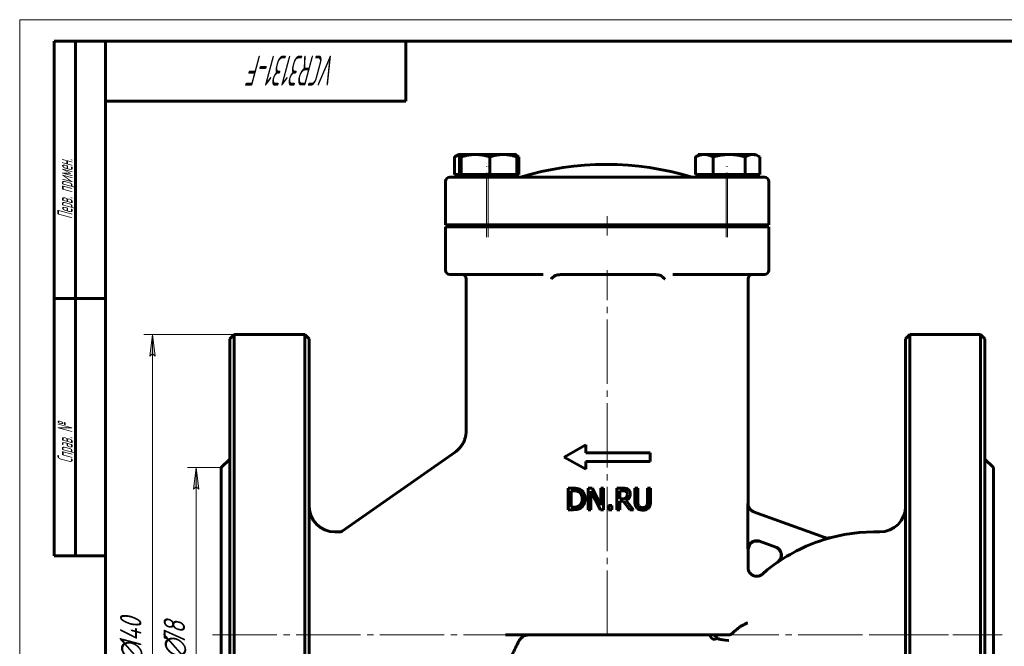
# Model space of a CAD drawing. Header units: millimetres. Extents: x 0 to 420, y 0 to 297.
# Tile 2 of 3: x 0 to 229, y 151 to 297. Entities that reach past the tile are written whole.
import ezdxf

# ---------------------------------------------------------------- set-up
doc = ezdxf.new("R2010")
doc.units = ezdxf.units.MM
for name, pattern in [('K5LT_AXLED', [19.5, 15, -1.5, 1.5, -1.5]), ('K5LT_BASIC', [0]), ('K5LT_THIN', [0])]:
    doc.linetypes.add(name, pattern=pattern)
doc.layers.add('Системный слой', color=7, linetype='Continuous')
doc.layers.add('Системный слой (1)', color=251, linetype='Continuous', true_color=0x6c6c6c)
doc.styles.add('KDIMTEXTSTYLE', font='GOST_AU.SHX', dxfattribs={"width": 0.96, "oblique": 15, "height": 5})
doc.styles.add('KTEXTSTYLE', font='GOST_AU.SHX', dxfattribs={"width": 0.56, "height": 5})
doc.dimstyles.new('KDIMSTYLE (1.00)', dxfattribs={"dimtxt": 5, "dimasz": 1, "dimexe": 2, "dimexo": 0, "dimgap": 1, "dimtad": 1, "dimtxsty": 'KDIMTEXTSTYLE', "dimsah": 1, "dimcen": 0, "dimdle": 1, "dimadec": 0, "dimazin": 0, "dimtfac": 0.667, "dimtmove": 0, "dimatfit": 3, "dimfxl": 1, "dimtvp": 1, "dimtolj": 1, "dimtzin": 0, "dimarcsym": 0})

# ---------------------------------------------------------------- blocks, each defined once
blk = doc.blocks.new('U17')
at = {"layer": 'Системный слой (1)', "color": 143, "linetype": 'K5LT_BASIC', "lineweight": 60, "true_color": 0x33acca}
for p, q in [((224.96, 222.58), (224.96, 153.58)), ((224.96, 153.58), (224.96, 84.58))]:
    blk.add_line(p, q, dxfattribs=at)
blk = doc.blocks.new('U18')
at = {"layer": 'Системный слой (1)', "color": 143, "linetype": 'K5LT_BASIC', "lineweight": 60, "true_color": 0x33acca}
for p, q in [((46.96, 153.58), (46.96, 192.58)), ((46.96, 114.58), (46.96, 153.58))]:
    blk.add_line(p, q, dxfattribs=at)
blk = doc.blocks.new('U19')
at = {"layer": 'Системный слой (1)', "color": 143, "linetype": 'K5LT_BASIC', "lineweight": 60, "true_color": 0x33acca}
for p, q in [((170.17, 174.72), (169.77, 173.53)), ((171.2, 175.44), (170.17, 174.72)), ((172.46, 175.4), (171.2, 175.44))]:
    blk.add_line(p, q, dxfattribs=at)
blk = doc.blocks.new('U21')
at = {"layer": 'Системный слой (1)', "color": 143, "linetype": 'K5LT_BASIC', "lineweight": 60, "true_color": 0x33acca}
for p, q in [((192.23, 176.99), (188.81, 176.22)), ((195.64, 177.43), (192.23, 176.99)), ((198.99, 177.58), (195.64, 177.43)), ((176.64, 170.53), (175.42, 169.65)), ((174.24, 168.71), (173.09, 167.74)), ((175.42, 169.65), (174.24, 168.71))]:
    blk.add_line(p, q, dxfattribs=at)
blk = doc.blocks.new('U22')
at = {"layer": 'Системный слой (1)', "color": 143, "linetype": 'K5LT_BASIC', "lineweight": 60, "true_color": 0x33acca}
for p, q in [((206.46, 153.58), (206.46, 222.58)), ((206.46, 84.58), (206.46, 153.58))]:
    blk.add_line(p, q, dxfattribs=at)
blk = doc.blocks.new('U24')
at = {"layer": 'Системный слой (1)', "color": 143, "linetype": 'K5LT_BASIC', "lineweight": 60, "true_color": 0x33acca}
for p, q in [((48.96, 222.58), (48.96, 153.58)), ((48.96, 153.58), (48.96, 84.58))]:
    blk.add_line(p, q, dxfattribs=at)
blk = doc.blocks.new('U25')
at = {"layer": 'Системный слой (1)', "color": 143, "linetype": 'K5LT_BASIC', "lineweight": 60, "true_color": 0x33acca}
for p, q in [((161.52, 153.58), (161.96, 153.47)), ((161.96, 153.47), (162.32, 153.18)), ((162.32, 153.18), (162.5, 152.77))]:
    blk.add_line(p, q, dxfattribs=at)
blk = doc.blocks.new('U26')
at = {"layer": 'Системный слой (1)', "color": 143, "linetype": 'K5LT_BASIC', "lineweight": 60, "true_color": 0x33acca}
for p, q in [((169.77, 184.17), (169.77, 236.58)), ((169.77, 169.23), (169.77, 173.53))]:
    blk.add_line(p, q, dxfattribs=at)
blk = doc.blocks.new('U27')
at = {"layer": 'Системный слой (1)', "color": 143, "linetype": 'K5LT_BASIC', "lineweight": 60, "true_color": 0x33acca}
for q in [(164.31, 153.58), (165.35, 153.58)]:
    blk.add_line((164.31, 153.58), q, dxfattribs=at)
blk = doc.blocks.new('U28')
at = {"layer": 'Системный слой (1)', "color": 143, "linetype": 'K5LT_BASIC', "lineweight": 60, "true_color": 0x33acca}
for p, q in [((226.96, 153.58), (226.96, 192.58)), ((226.96, 114.58), (226.96, 153.58))]:
    blk.add_line(p, q, dxfattribs=at)
blk = doc.blocks.new('U29')
at = {"layer": 'Системный слой (1)', "color": 143, "linetype": 'K5LT_BASIC', "lineweight": 60, "true_color": 0x33acca}
for p, q in [((67.46, 153.58), (67.46, 222.58)), ((67.46, 84.58), (67.46, 153.58))]:
    blk.add_line(p, q, dxfattribs=at)
blk = doc.blocks.new('U30')
at = {"layer": 'Системный слой (1)', "color": 143, "linetype": 'K5LT_BASIC', "lineweight": 60, "true_color": 0x33acca}
for p, q in [((101.77, 265.21), (101.32, 265)), ((102.19, 265.37), (101.77, 265.21)), ((102.6, 265.49), (102.19, 265.37))]:
    blk.add_line(p, q, dxfattribs=at)
blk = doc.blocks.new('U31')
at = {"layer": 'Системный слой (1)', "color": 143, "linetype": 'K5LT_BASIC', "lineweight": 60, "true_color": 0x33acca}
for p, q in [((115.9, 265.23), (115.8, 265.28)), ((116, 265.18), (115.9, 265.23)), ((116.11, 265.12), (116, 265.18)), ((116.17, 265.08), (116.11, 265.12)), ((116.24, 265.04), (116.17, 265.08)), ((116.31, 265), (116.24, 265.04))]:
    blk.add_line(p, q, dxfattribs=at)
blk = doc.blocks.new('U32')
at = {"layer": 'Системный слой (1)', "color": 143, "linetype": 'K5LT_BASIC', "lineweight": 60, "true_color": 0x33acca}
for p, q in [((171.28, 265.53), (170.8, 265.58)), ((171.77, 265.38), (171.28, 265.53)), ((172.29, 265.12), (171.77, 265.38)), ((172.36, 265.08), (172.29, 265.12)), ((172.43, 265.04), (172.36, 265.08)), ((172.5, 265), (172.43, 265.04))]:
    blk.add_line(p, q, dxfattribs=at)
blk = doc.blocks.new('U33')
at = {"layer": 'Системный слой (1)', "color": 143, "linetype": 'K5LT_BASIC', "lineweight": 60, "true_color": 0x33acca}
for p, q in [((102.54, 265.3), (102.47, 265)), ((102.6, 265.49), (102.54, 265.3)), ((102.66, 265.57), (102.6, 265.49)), ((102.67, 265.58), (102.66, 265.57)), ((102.66, 265.57), (102.66, 265.57)), ((102.68, 265.58), (102.67, 265.58))]:
    blk.add_line(p, q, dxfattribs=at)
blk = doc.blocks.new('U34')
at = {"layer": 'Системный слой (1)', "color": 143, "linetype": 'K5LT_BASIC', "lineweight": 60, "true_color": 0x33acca}
for p, q in [((158.2, 265.56), (158.16, 265.58)), ((158.23, 265.51), (158.2, 265.56)), ((158.26, 265.44), (158.23, 265.51))]:
    blk.add_line(p, q, dxfattribs=at)
blk = doc.blocks.new('U35')
at = {"layer": 'Системный слой (1)', "color": 143, "linetype": 'K5LT_BASIC', "lineweight": 60, "true_color": 0x33acca}
for p, q in [((158.07, 265.44), (158.03, 265.3)), ((158.11, 265.53), (158.07, 265.44)), ((158.15, 265.57), (158.11, 265.53)), ((158.16, 265.58), (158.15, 265.57)), ((158.15, 265.57), (158.15, 265.57)), ((158.16, 265.58), (158.16, 265.58))]:
    blk.add_line(p, q, dxfattribs=at)
blk = doc.blocks.new('D5')
at = {"layer": 'Системный слой (1)'}
for points in [[(31.61, 218.58), (30.96, 223.58), (30.3, 218.58), (30.96, 219.08)], [(30.96, 83.58), (31.61, 88.58), (30.96, 88.08), (30.3, 88.58)]]:
    blk.add_hatch(color=7, dxfattribs=at).paths.add_polyline_path(points)
at = {"layer": 'Системный слой (1)', "color": 7, "linetype": 'K5LT_THIN', "lineweight": 18, "true_color": 0xffffff}
for p, q in [((58.21, 223.58), (28.96, 223.58)), ((30.3, 218.58), (30.96, 223.58)), ((30.96, 223.58), (31.61, 218.58)), ((30.96, 219.08), (30.3, 218.58)), ((31.61, 218.58), (30.96, 219.08)), ((30.96, 83.58), (30.3, 88.58)), ((30.3, 88.58), (30.96, 88.08)), ((30.96, 88.08), (31.61, 88.58)), ((31.61, 88.58), (30.96, 83.58)), ((58.21, 83.58), (28.96, 83.58))]:
    blk.add_line(p, q, dxfattribs=at)
blk.add_wipeout([(29.96, 146.85), (22.57, 146.85), (22.57, 159.77), (29.96, 159.77)]).dxf.layer = 'Системный слой (1)'
blk.add_line((30.96, 83.58), (30.96, 223.58), dxfattribs=at)
at = {"layer": 'Системный слой (1)', "color": 7, "char_height": 5, "attachment_point": 1, "rotation": 90, "style": 'KTEXTSTYLE'}
for s, insert in [('\\H5.0;\\W1.000;\\Q15;\\Q15;\\W0.960;140', (23.37, 150.15)), ('\\H5.0;\\W1.000;\\Q15;\\Q15;\\W0.960;∅', (23.37, 146.85))]:
    blk.add_mtext(s, dxfattribs=dict(at, insert=insert))
blk = doc.blocks.new('KDIMARROW_01')
at = {"layer": 'Системный слой'}
blk.add_hatch(color=0, dxfattribs=at).paths.add_polyline_path([(-5, -0.66), (0, 0), (-5, 0.66), (-4.5, 0)])
at = {"layer": 'Системный слой', "color": 0, "linetype": 'K5LT_THIN', "lineweight": 18}
for p, q in [((-4.5, 0), (-5, 0.66)), ((-5, 0.66), (0, 0)), ((0, 0), (-5, -0.66)), ((-5, -0.66), (-4.5, 0))]:
    blk.add_line(p, q, dxfattribs=at)
at = {"layer": 'Системный слой (1)', "color": 0, "linetype": 'K5LT_THIN', "lineweight": 18}
blk.add_line((321.52, 153.58), (320.52, 153.58), dxfattribs=at)
blk = doc.blocks.new('D6')
at = {"layer": 'Системный слой (1)'}
for points in [[(41.79, 187.58), (41.14, 192.58), (40.48, 187.58), (41.14, 188.08)], [(41.14, 114.58), (41.79, 119.58), (41.14, 119.08), (40.48, 119.58)]]:
    blk.add_hatch(color=7, dxfattribs=at).paths.add_polyline_path(points)
at = {"layer": 'Системный слой (1)', "color": 7, "linetype": 'K5LT_THIN', "lineweight": 18, "true_color": 0xffffff}
for p, q in [((46.96, 192.58), (39.14, 192.58)), ((40.48, 187.58), (41.14, 192.58)), ((41.14, 192.58), (41.79, 187.58)), ((41.14, 188.08), (40.48, 187.58)), ((41.79, 187.58), (41.14, 188.08)), ((41.14, 114.58), (40.48, 119.58)), ((40.48, 119.58), (41.14, 119.08)), ((41.14, 119.08), (41.79, 119.58)), ((41.79, 119.58), (41.14, 114.58)), ((46.96, 114.58), (39.14, 114.58))]:
    blk.add_line(p, q, dxfattribs=at)
blk.add_wipeout([(40.14, 147.84), (32.75, 147.84), (32.75, 158.86), (40.14, 158.86)]).dxf.layer = 'Системный слой (1)'
blk.add_line((41.14, 114.58), (41.14, 192.58), dxfattribs=at)
at = {"layer": 'Системный слой (1)', "color": 7, "char_height": 5, "attachment_point": 1, "rotation": 90, "style": 'KTEXTSTYLE'}
for s, insert in [('\\H5.0;\\W1.000;\\Q15;\\Q15;\\W0.960;78', (33.55, 151.14)), ('\\H5.0;\\W1.000;\\Q15;\\Q15;\\W0.960;∅', (33.55, 147.84))]:
    blk.add_mtext(s, dxfattribs=dict(at, insert=insert))
blk = doc.blocks.new('U36')
at = {"color": 7, "linetype": 'K5LT_THIN', "lineweight": 18, "true_color": 0xffffff}
for p, q in [((0, 0), (0, 297)), ((0, 297), (420, 297))]:
    blk.add_line(p, q, dxfattribs=at)
at = {"color": 143, "linetype": 'K5LT_BASIC', "lineweight": 60, "true_color": 0x33acca}
for p, q in [((8, 172), (8, 292)), ((20, 292), (8, 292)), ((13, 172), (13, 292)), ((20, 5), (20, 292)), ((20, 292), (415, 292)), ((90, 292), (90, 278)), ((90, 278), (20, 278)), ((20, 232), (8, 232)), ((20, 172), (8, 172))]:
    blk.add_line(p, q, dxfattribs=at)
at = {"color": 7, "attachment_point": 1, "style": 'KTEXTSTYLE'}
for s, insert, char_height, rotation in [('\\H5.0;\\W1.000;\\Q15;\\Q15;\\W0.560;\\H7.00;VCR3131-F', (73.87, 281.64), 7, 180), ('\\H5.0;\\W1.000;\\Q15;\\Q15;\\W0.560;\\H3.50;Перв. примен.', (8.82, 250.52), 3.5, 90), ('\\H5.0;\\W1.000;\\Q15;\\Q15;\\W0.560;\\H3.50;Справ. №', (8.82, 193.63), 3.5, 90)]:
    blk.add_mtext(s, dxfattribs=dict(at, insert=insert, char_height=char_height, rotation=rotation))

msp = doc.modelspace()

# ---------------------------------------------------------------- linework, layer by layer
at = {"layer": 'Системный слой (1)', "color": 143, "linetype": 'K5LT_BASIC', "lineweight": 60, "true_color": 0x33acca}
for p, q in [((101.325, 260.876), (101.325, 264.996)), ((102.319, 265.576), (101.531, 265.121)), ((102.319, 265.576), (102.666, 265.576)), ((102.471, 260.876), (102.471, 264.996)), ((102.666, 265.576), (102.653, 265.569)), ((102.666, 265.576), (102.675, 265.576)), ((102.675, 265.576), (106.226, 265.576)), ((102.879, 260.876), (102.879, 264.996)), ((106.226, 265.576), (112.717, 265.576)), ((109.574, 260.876), (109.574, 264.996)), ((112.717, 265.576), (115.666, 265.576)), ((115.666, 265.576), (115.679, 265.569)), ((115.794, 265.302), (116.107, 265.121)), ((115.86, 260.876), (115.86, 264.996)), ((116.313, 260.876), (116.313, 264.996)), ((157.508, 260.876), (157.508, 264.996)), ((158.502, 265.576), (157.714, 265.121)), ((158.155, 265.576), (158.142, 265.569)), ((158.155, 265.576), (158.165, 265.576)), ((158.165, 265.576), (158.502, 265.576)), ((158.502, 265.576), (159.558, 265.576)), ((159.558, 265.576), (165.355, 265.576)), ((161.608, 260.876), (161.608, 264.996)), ((165.355, 265.576), (170.8, 265.576)), ((169.103, 260.876), (169.103, 264.996)), ((170.8, 265.576), (171.502, 265.576)), ((171.502, 265.576), (172.29, 265.121)), ((172.497, 260.876), (172.497, 264.996)), ((100.582, 260.276), (100.24, 260.276)), ((100.24, 260.276), (100.24, 260.276)), ((109.638, 260.276), (100.582, 260.276)), ((102.471, 260.876), (101.325, 260.876)), ((102.319, 260.876), (102.319, 260.276)), ((102.675, 260.876), (102.471, 260.876)), ((102.666, 260.876), (102.666, 260.276)), ((102.879, 260.876), (102.675, 260.876)), ((106.226, 260.876), (102.879, 260.876)), ((109.574, 260.876), (106.226, 260.876)), ((112.717, 260.876), (109.574, 260.876)), ((112.696, 260.276), (109.638, 260.276)), ((120.284, 260.276), (112.696, 260.276)), ((115.86, 260.876), (112.717, 260.876)), ((115.666, 260.876), (115.666, 260.276)), ((116.313, 260.876), (115.86, 260.876)), ((121.066, 260.276), (120.284, 260.276)), ((125.697, 260.276), (121.066, 260.276)), ((148.519, 260.276), (125.697, 260.276)), ((152.773, 260.276), (148.519, 260.276)), ((155.095, 260.276), (152.773, 260.276)), ((155.513, 260.276), (155.095, 260.276)), ((162.236, 260.276), (155.513, 260.276)), ((159.558, 260.876), (157.508, 260.876)), ((158.155, 260.876), (158.155, 260.276)), ((158.502, 260.876), (158.502, 260.276)), ((161.608, 260.876), (159.558, 260.876)), ((165.355, 260.876), (161.608, 260.876)), ((164.637, 260.276), (162.236, 260.276)), ((173.581, 260.276), (164.637, 260.276)), ((169.103, 260.876), (165.355, 260.876)), ((170.8, 260.876), (169.103, 260.876)), ((172.497, 260.876), (170.8, 260.876)), ((171.502, 260.876), (171.502, 260.276)), ((99.24, 249.176), (99.24, 259.276)), ((174.581, 249.176), (174.581, 259.276)), ((99.24, 249.176), (99.582, 249.176)), ((99.24, 249.176), (99.24, 249.176)), ((99.24, 248.676), (99.582, 248.676)), ((99.24, 238.576), (99.24, 248.676)), ((99.24, 248.676), (99.24, 248.676)), ((99.582, 249.176), (109.644, 249.176)), ((109.644, 248.676), (99.582, 248.676)), ((104.819, 249.176), (104.819, 249.043)), ((105.186, 248.676), (104.819, 249.043)), ((105.166, 249.043), (104.819, 249.043)), ((105.166, 249.176), (105.166, 249.043)), ((112.733, 249.043), (105.166, 249.043)), ((105.533, 248.676), (105.166, 249.043)), ((109.644, 249.176), (112.702, 249.176)), ((109.644, 248.676), (112.702, 248.676)), ((112.702, 249.176), (121.133, 249.176)), ((121.133, 248.676), (112.702, 248.676)), ((113.166, 249.043), (112.733, 249.043)), ((112.799, 248.676), (113.166, 249.043)), ((113.166, 249.176), (113.166, 249.043)), ((121.133, 249.176), (121.844, 249.176)), ((121.844, 248.676), (121.133, 248.676)), ((121.844, 249.176), (125.704, 249.176)), ((125.704, 248.676), (121.844, 248.676)), ((125.704, 249.176), (148.526, 249.176)), ((125.704, 248.676), (148.526, 248.676)), ((129.411, 248.676), (129.411, 249.176)), ((144.411, 248.676), (144.411, 249.176)), ((148.526, 249.176), (152.07, 249.176)), ((152.07, 248.676), (148.526, 248.676)), ((152.07, 249.176), (154.392, 249.176)), ((154.392, 248.676), (152.07, 248.676)), ((154.392, 249.176), (154.773, 249.176)), ((154.773, 248.676), (154.392, 248.676)), ((154.773, 249.176), (162.242, 249.176)), ((162.242, 248.676), (154.773, 248.676)), ((160.655, 249.176), (160.655, 249.043)), ((161.002, 249.043), (160.655, 249.043)), ((161.022, 248.676), (160.655, 249.043)), ((161.002, 249.176), (161.002, 249.043)), ((161.369, 248.676), (161.002, 249.043)), ((163.193, 249.043), (161.002, 249.043)), ((162.242, 249.176), (164.643, 249.176)), ((162.242, 248.676), (164.643, 248.676)), ((169.002, 249.043), (163.193, 249.043)), ((164.643, 249.176), (174.581, 249.176)), ((174.581, 248.676), (164.643, 248.676)), ((168.635, 248.676), (169.002, 249.043)), ((169.002, 249.176), (169.002, 249.043)), ((174.581, 238.576), (174.581, 248.676)), ((100.24, 237.576), (100.582, 237.576)), ((100.24, 237.576), (100.24, 237.576)), ((100.582, 237.576), (109.638, 237.576)), ((104.049, 201.113), (104.049, 236.576)), ((109.638, 237.576), (112.696, 237.576)), ((112.696, 237.576), (120.284, 237.576)), ((120.284, 237.576), (121.066, 237.576)), ((121.066, 237.576), (121.978, 237.576)), ((147.828, 237.576), (126.366, 237.576)), ((152.241, 237.576), (152.773, 237.576)), ((152.773, 237.576), (155.095, 237.576)), ((155.095, 237.576), (155.513, 237.576)), ((155.513, 237.576), (162.236, 237.576)), ((162.236, 237.576), (164.637, 237.576)), ((164.637, 237.576), (173.581, 237.576)), ((48.962, 222.576), (49.962, 223.576)), ((49.962, 153.576), (49.962, 223.576)), ((66.462, 223.576), (49.962, 223.576)), ((67.462, 222.576), (66.462, 223.576)), ((66.462, 223.576), (66.462, 153.576)), ((206.462, 222.576), (207.462, 223.576)), ((223.962, 223.576), (207.462, 223.576)), ((207.462, 223.576), (207.462, 153.576)), ((224.962, 222.576), (223.962, 223.576)), ((223.962, 153.576), (223.962, 223.576)), ((104.049, 201.113), (104.049, 201.113)), ((126.911, 195.038), (131.911, 197.873)), ((131.911, 196.038), (131.911, 197.873)), ((75.153, 177.757), (101.49, 196.198)), ((101.49, 196.198), (101.49, 196.198)), ((131.911, 196.038), (146.911, 196.038)), ((146.911, 194.038), (146.911, 196.038)), ((46.962, 192.576), (48.962, 194.576)), ((126.911, 195.038), (131.911, 192.204)), ((131.911, 192.204), (131.911, 194.038)), ((131.911, 194.038), (146.911, 194.038)), ((226.962, 192.576), (224.962, 194.576)), ((128.988, 187.771), (127.85, 187.771)), ((127.85, 187.771), (127.85, 182.771)), ((128.514, 183.347), (128.514, 187.196)), ((128.514, 187.196), (129.021, 187.196)), ((133.458, 187.771), (132.514, 187.771)), ((132.514, 187.771), (132.514, 182.771)), ((133.134, 187.083), (135.346, 182.771)), ((133.134, 182.771), (133.134, 187.083)), ((135.471, 183.813), (133.458, 187.771)), ((135.471, 187.771), (135.471, 183.813)), ((136.091, 187.771), (135.471, 187.771)), ((136.091, 182.771), (136.091, 187.771)), ((140.476, 187.771), (139.187, 187.771)), ((139.187, 187.771), (139.187, 182.771)), ((139.852, 185.316), (139.852, 187.196)), ((139.852, 187.196), (140.512, 187.196)), ((144.057, 187.771), (143.393, 187.771)), ((143.393, 187.771), (143.393, 184.651)), ((144.057, 184.651), (144.057, 187.771)), ((147.011, 187.771), (146.347, 187.771)), ((146.347, 187.771), (146.347, 184.635)), ((147.011, 184.651), (147.011, 187.771)), ((138.036, 183.728), (137.234, 183.728)), ((137.234, 183.728), (137.234, 182.771)), ((138.036, 182.771), (138.036, 183.728)), ((140.435, 185.316), (139.852, 185.316)), ((139.852, 184.761), (140.613, 184.761)), ((139.852, 182.771), (139.852, 184.761)), ((140.613, 184.761), (142.194, 182.771)), ((143.057, 182.771), (141.278, 184.947)), ((169.738, 173.538), (169.738, 184.18)), ((127.85, 182.771), (129.001, 182.771)), ((129.021, 183.347), (128.514, 183.347)), ((132.514, 182.771), (133.134, 182.771)), ((135.346, 182.771), (136.091, 182.771)), ((137.234, 182.771), (138.036, 182.771)), ((139.187, 182.771), (139.852, 182.771)), ((142.194, 182.771), (143.057, 182.771)), ((187.676, 176.25), (171.056, 182.299)), ((73.462, 177.576), (74.58, 177.576)), ((198.992, 177.576), (200.462, 177.576)), ((172.424, 175.416), (176.224, 174.033)), ((169.77, 169.23), (169.77, 169.23)), ((49.962, 83.576), (49.962, 153.576)), ((66.462, 153.576), (66.462, 83.576)), ((113.22, 153.576), (164.314, 153.576)), ((165.346, 153.576), (164.314, 153.576)), ((207.462, 153.576), (207.462, 83.576)), ((223.962, 83.576), (223.962, 153.576))]:
    msp.add_line(p, q, dxfattribs=at)
at = {"layer": 'Системный слой (1)', "color": 30, "linetype": 'K5LT_AXLED', "lineweight": 18, "true_color": 0xff8000}
for p, q in [((108.819, 246.276), (108.819, 262.876)), ((109.166, 246.276), (109.166, 262.876)), ((164.655, 246.276), (164.655, 262.876)), ((165.002, 246.276), (165.002, 262.876)), ((136.911, 246.676), (136.911, 251.176)), ((136.911, 153.576), (136.911, 238.576)), ((44.962, 153.576), (223.962, 153.576)), ((198.462, 153.576), (228.962, 153.576))]:
    msp.add_line(p, q, dxfattribs=at)
at = {"layer": 'Системный слой (1)', "color": 143, "linetype": 'K5LT_BASIC', "lineweight": 60, "true_color": 0x33acca}
for centre, radius, start, end in [((136.724, 195.11), 68.167, 72.93847, 107.06153), ((100.24, 259.276), 1, 90, 180), ((173.581, 259.276), 1, 0, 90), ((100.24, 238.576), 1, 180, 270), ((103.049, 236.576), 1, 0, 90), ((170.772, 236.576), 1, 90, 180), ((173.581, 238.576), 1, 270, 0), ((73.462, 183.576), 6, 180, 270), ((200.462, 183.576), 6, 270, 0), ((74.58, 178.576), 1, 270, 305), ((198.992, 138.576), 38.953, 105.02938, 124.92469), ((161.911, 153.576), 1, 180, 306.29453)]:
    msp.add_arc(centre, radius, start, end, dxfattribs=at)
for points, weights in [([(101.325, 264.996), (101.429, 265.063), (101.531, 265.121)], [1, 1.00423471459, 1.00752447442]), ([(102.879, 264.996), (102.77, 265.576), (102.675, 265.576)], [1, 1.0379548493, 1]), ([(106.226, 265.576), (104.673, 265.576), (102.879, 264.996)], [1, 1.0379548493, 1]), ([(109.574, 264.996), (107.78, 265.576), (106.226, 265.576)], [1, 1.0379548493, 1]), ([(112.717, 265.576), (111.258, 265.576), (109.574, 264.996)], [1, 1.0379548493, 1]), ([(115.86, 264.996), (114.176, 265.576), (112.717, 265.576)], [1, 1.0379548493, 1]), ([(115.675, 265.571), (115.761, 265.521), (115.86, 264.996)], [1.00672304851, 1.03422722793, 1]), ([(159.558, 265.576), (158.606, 265.576), (157.508, 264.996)], [1, 1.0379548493, 1]), ([(157.508, 264.996), (157.613, 265.063), (157.714, 265.121)], [1, 1.00423471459, 1.00752447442]), ([(161.608, 264.996), (160.509, 265.576), (159.558, 265.576)], [1, 1.0379548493, 1]), ([(165.355, 265.576), (163.616, 265.576), (161.608, 264.996)], [1, 1.0379548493, 1]), ([(169.103, 264.996), (167.094, 265.576), (165.355, 265.576)], [1, 1.0379548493, 1]), ([(170.8, 265.576), (170.012, 265.576), (169.103, 264.996)], [1, 1.0379548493, 1])]:
    msp.add_rational_spline(points, weights, degree=2, dxfattribs=at)
for points, knots in [([(124.431, 237.094), (124.416, 237.08), (124.402, 237.065), (124.329, 236.988), (124.268, 236.926), (124.106, 236.766), (124, 236.667), (123.882, 236.578), (123.881, 236.577), (123.88, 236.576)], [0, 0, 0, 0, 0.006220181, 0.006220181, 0.032201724, 0.032201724, 0.074623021, 0.074623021, 0.074957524, 0.074957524, 0.074957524, 0.074957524]), ([(125.704, 237.55), (125.509, 237.533), (125.314, 237.507), (124.98, 237.422), (124.836, 237.371), (124.594, 237.239), (124.503, 237.17), (124.431, 237.094)], [-0.62600849, -0.62600849, -0.62600849, -0.62600849, -0.53462845, -0.53462845, -0.46229038, -0.46229038, -0.40157872, -0.40157872, -0.40157872, -0.40157872]), ([(149.781, 237.092), (149.686, 237.191), (149.559, 237.279), (149.173, 237.45), (148.899, 237.51), (148.56, 237.543), (148.543, 237.545), (148.526, 237.547)], [0.05836309, 0.05836309, 0.05836309, 0.05836309, 0.10069803, 0.10069803, 0.15975753, 0.15975753, 0.16286384, 0.16286384, 0.16286384, 0.16286384]), ([(150.327, 236.576), (150.326, 236.577), (150.325, 236.578), (150.31, 236.589), (150.296, 236.601), (150.267, 236.624), (150.252, 236.636), (150.222, 236.662), (150.206, 236.675), (150.173, 236.704), (150.156, 236.719), (150.123, 236.749), (150.107, 236.763), (150.079, 236.79), (150.066, 236.802), (150.03, 236.836), (150.007, 236.859), (149.961, 236.905), (149.937, 236.928), (149.889, 236.977), (149.864, 237.003), (149.821, 237.047), (149.802, 237.067), (149.781, 237.092)], [-0.000366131, -0.000366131, -0.000366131, -0.000366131, 0, 0, 0.005800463, 0.005800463, 0.011898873, 0.011898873, 0.018500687, 0.018500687, 0.025664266, 0.025664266, 0.032251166, 0.032251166, 0.03769152, 0.03769152, 0.047463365, 0.047463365, 0.05764815, 0.05764815, 0.068392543, 0.068392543, 0.076778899, 0.076778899, 0.076778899, 0.076778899]), ([(101.49, 196.198), (101.491, 196.198), (101.492, 196.199), (101.493, 196.2), (101.495, 196.201), (101.498, 196.203), (101.5, 196.205), (101.505, 196.209), (101.509, 196.211), (101.52, 196.219), (101.528, 196.224), (101.549, 196.24), (101.564, 196.25), (101.606, 196.281), (101.633, 196.301), (101.714, 196.363), (101.767, 196.404), (101.921, 196.528), (102.02, 196.614), (102.302, 196.875), (102.478, 197.06), (102.812, 197.458), (102.97, 197.673), (103.255, 198.12), (103.382, 198.352), (103.599, 198.821), (103.691, 199.056), (103.846, 199.544), (103.908, 199.796), (104, 200.309), (104.03, 200.569), (104.047, 200.924), (104.049, 201.019), (104.049, 201.113)], [0.0011005, 0.0011005, 0.0011005, 0.0011005, 0.0096561, 0.0096561, 0.0241404, 0.0241404, 0.0506948, 0.0506948, 0.1013895, 0.1013895, 0.200365, 0.200365, 0.3934879, 0.3934879, 0.7700776, 0.7700776, 1.503945, 1.503945, 2.9330557, 2.9330557, 5.7140292, 5.7140292, 8.6206615, 8.6206615, 11.5116692, 11.5116692, 14.2711683, 14.2711683, 17.1075268, 17.1075268, 19.9666619, 19.9666619, 20.9981897, 20.9981897, 20.9981897, 20.9981897]), ([(130.779, 187.374), (130.616, 187.481), (130.435, 187.561), (130.23, 187.627), (130.21, 187.633), (130.161, 187.648), (130.129, 187.657), (130.058, 187.676), (130.016, 187.685), (129.916, 187.706), (129.856, 187.716), (129.702, 187.737), (129.604, 187.748), (129.435, 187.759), (129.375, 187.763), (129.215, 187.769), (129.118, 187.771), (129.011, 187.771), (129, 187.771), (128.988, 187.771)], [-0.35940065, -0.35940065, -0.35940065, -0.35940065, -0.19489366, -0.19489366, -0.17691639, -0.17691639, -0.15132076, -0.15132076, -0.12388458, -0.12388458, -0.09240553, -0.09240553, -0.05277374, -0.05277374, -0.03301743, -0.03301743, -0.00342363, -0.00342363, 0, 0, 0, 0]), ([(129.021, 187.196), (129.095, 187.196), (129.163, 187.195), (129.302, 187.189), (129.371, 187.184), (129.498, 187.172), (129.555, 187.165), (129.64, 187.152), (129.671, 187.146), (129.725, 187.136), (129.748, 187.131), (129.769, 187.126), (129.771, 187.125), (129.774, 187.125), (129.974, 187.078), (130.164, 187.001), (130.342, 186.896)], [-0.10114964, -0.10114964, -0.10114964, -0.10114964, -0.09417029, -0.09417029, -0.08560831, -0.08560831, -0.0764523, -0.0764523, -0.06983967, -0.06983967, -0.06370354, -0.06370354, -0.06322705, -0.06322705, -0.06284785, 0, 0, 0, 0]), ([(130.342, 186.896), (130.478, 186.813), (130.599, 186.71), (130.806, 186.461), (130.887, 186.32), (131.06, 185.888), (131.1, 185.578), (131.1, 185.275)], [-0.18835955, -0.18835955, -0.18835955, -0.18835955, -0.13985523, -0.13985523, -0.09076242, -0.09076242, 0, 0, 0, 0]), ([(131.792, 185.267), (131.792, 185.499), (131.772, 185.733), (131.663, 186.239), (131.575, 186.432), (131.386, 186.8), (131.216, 187.021), (130.931, 187.267), (130.857, 187.323), (130.779, 187.374)], [-0.18419644, -0.18419644, -0.18419644, -0.18419644, -0.15270509, -0.15270509, -0.11382015, -0.11382015, -0.02823781, -0.02823781, 0, 0, 0, 0]), ([(141.748, 187.508), (141.636, 187.58), (141.517, 187.638), (141.377, 187.683), (141.362, 187.687), (141.328, 187.696), (141.31, 187.701), (141.27, 187.711), (141.248, 187.715), (141.215, 187.721), (141.205, 187.723), (141.171, 187.729), (141.145, 187.733), (141.087, 187.74), (141.056, 187.744), (141.014, 187.748), (141.006, 187.749), (140.905, 187.758), (140.809, 187.764), (140.702, 187.768), (140.691, 187.768), (140.611, 187.771), (140.543, 187.771), (140.476, 187.771)], [-0.23148395, -0.23148395, -0.23148395, -0.23148395, -0.11650325, -0.11650325, -0.10455732, -0.10455732, -0.09276207, -0.09276207, -0.08117254, -0.08117254, -0.07654936, -0.07654936, -0.06560009, -0.06560009, -0.05480708, -0.05480708, -0.05240331, -0.05240331, -0.02393951, -0.02393951, -0.02042106, -0.02042106, 0, 0, 0, 0]), ([(140.512, 187.196), (140.574, 187.196), (140.63, 187.195), (140.75, 187.189), (140.809, 187.183), (140.886, 187.173), (140.912, 187.169), (140.95, 187.163), (140.964, 187.16), (140.985, 187.156), (140.994, 187.154), (141.11, 187.127), (141.213, 187.087), (141.306, 187.026)], [-0.058277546, -0.058277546, -0.058277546, -0.058277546, -0.052447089, -0.052447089, -0.044240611, -0.044240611, -0.039332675, -0.039332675, -0.036034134, -0.036034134, -0.033575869, -0.033575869, 0, 0, 0, 0]), ([(141.278, 184.947), (141.468, 185.018), (141.644, 185.115), (141.898, 185.33), (142.023, 185.456), (142.217, 185.791), (142.273, 185.969), (142.31, 186.242), (142.315, 186.328), (142.315, 186.414)], [-0.23561338, -0.23561338, -0.23561338, -0.23561338, -0.14215836, -0.14215836, -0.08258131, -0.08258131, -0.02579427, -0.02579427, 0, 0, 0, 0]), ([(141.306, 187.026), (141.363, 186.988), (141.414, 186.943), (141.475, 186.868), (141.49, 186.846), (141.517, 186.803), (141.529, 186.783), (141.541, 186.758), (141.543, 186.753), (141.55, 186.738), (141.554, 186.729), (141.604, 186.606), (141.622, 186.484), (141.622, 186.361)], [-0.068678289, -0.068678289, -0.068678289, -0.068678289, -0.053661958, -0.053661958, -0.047448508, -0.047448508, -0.041297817, -0.041297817, -0.039846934, -0.039846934, -0.036768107, -0.036768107, 0, 0, 0, 0]), ([(141.622, 186.361), (141.622, 186.268), (141.615, 186.173), (141.587, 186.016), (141.571, 185.959), (141.545, 185.885), (141.537, 185.864), (141.483, 185.741), (141.42, 185.652), (141.339, 185.575)], [-0.076983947, -0.076983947, -0.076983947, -0.076983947, -0.055373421, -0.055373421, -0.040248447, -0.040248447, -0.033614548, -0.033614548, 0, 0, 0, 0]), ([(142.315, 186.414), (142.315, 186.53), (142.305, 186.647), (142.258, 186.861), (142.225, 186.958), (142.172, 187.056), (142.168, 187.064), (142.153, 187.089), (142.142, 187.108), (142.113, 187.154), (142.094, 187.181), (142.046, 187.244), (142.016, 187.28), (141.951, 187.347), (141.918, 187.379), (141.878, 187.413), (141.874, 187.416), (141.831, 187.451), (141.79, 187.481), (141.748, 187.508)], [-0.24528092, -0.24528092, -0.24528092, -0.24528092, -0.15924271, -0.15924271, -0.08288138, -0.08288138, -0.07672504, -0.07672504, -0.064249, -0.064249, -0.04914159, -0.04914159, -0.03151102, -0.03151102, -0.01673262, -0.01673262, -0.01529126, -0.01529126, 0, 0, 0, 0]), ([(130.403, 183.679), (130.147, 183.5), (129.909, 183.442), (129.546, 183.364), (129.276, 183.347), (129.021, 183.347)], [-0.11395826, -0.11395826, -0.11395826, -0.11395826, -0.07867127, -0.07867127, 0, 0, 0, 0]), ([(131.1, 185.275), (131.1, 185.051), (131.08, 184.818), (130.991, 184.457), (130.928, 184.27), (130.699, 183.922), (130.563, 183.787), (130.403, 183.679)], [-0.22788686, -0.22788686, -0.22788686, -0.22788686, -0.12587354, -0.12587354, -0.05890324, -0.05890324, 0, 0, 0, 0]), ([(130.771, 183.173), (130.917, 183.269), (131.049, 183.383), (131.288, 183.65), (131.391, 183.8), (131.601, 184.189), (131.731, 184.507), (131.787, 185.049), (131.792, 185.158), (131.792, 185.267)], [-0.34498138, -0.34498138, -0.34498138, -0.34498138, -0.25590583, -0.25590583, -0.16341351, -0.16341351, -0.03283301, -0.03283301, 0, 0, 0, 0]), ([(141.339, 185.575), (141.286, 185.523), (141.228, 185.479), (141.069, 185.394), (140.986, 185.374), (140.784, 185.33), (140.607, 185.316), (140.435, 185.316)], [-0.069825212, -0.069825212, -0.069825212, -0.069825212, -0.062458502, -0.062458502, -0.051856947, -0.051856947, 0, 0, 0, 0]), ([(143.393, 184.651), (143.393, 184.175), (143.455, 183.902), (143.555, 183.567), (143.638, 183.405), (143.789, 183.213), (143.829, 183.169), (143.871, 183.128)], [-0.12305536, -0.12305536, -0.12305536, -0.12305536, -0.07378742, -0.07378742, -0.01795479, -0.01795479, 0, 0, 0, 0]), ([(144.272, 183.643), (144.198, 183.756), (144.145, 183.879), (144.082, 184.145), (144.066, 184.311), (144.058, 184.543), (144.057, 184.597), (144.057, 184.651)], [-0.12289969, -0.12289969, -0.12289969, -0.12289969, -0.06958767, -0.06958767, -0.01618932, -0.01618932, 0, 0, 0, 0]), ([(145.2, 183.233), (145.089, 183.233), (144.976, 183.242), (144.828, 183.272), (144.789, 183.282), (144.712, 183.306), (144.674, 183.32), (144.623, 183.343), (144.609, 183.35), (144.499, 183.405), (144.414, 183.469), (144.317, 183.579), (144.293, 183.61), (144.272, 183.643)], [-0.10898961, -0.10898961, -0.10898961, -0.10898961, -0.07442326, -0.07442326, -0.06191569, -0.06191569, -0.04940811, -0.04940811, -0.04463867, -0.04463867, -0.01173832, -0.01173832, 0, 0, 0, 0]), ([(146.132, 183.643), (146.093, 183.583), (146.046, 183.53), (145.938, 183.435), (145.877, 183.395), (145.736, 183.325), (145.586, 183.259), (145.297, 183.235), (145.249, 183.233), (145.2, 183.233)], [-0.21526309, -0.21526309, -0.21526309, -0.21526309, -0.15363059, -0.15363059, -0.08969257, -0.08969257, -0.01508767, -0.01508767, 0, 0, 0, 0]), ([(146.347, 184.635), (146.347, 184.469), (146.338, 184.288), (146.296, 184.022), (146.266, 183.885), (146.17, 183.704), (146.152, 183.673), (146.132, 183.643)], [-0.14608203, -0.14608203, -0.14608203, -0.14608203, -0.06217807, -0.06217807, -0.01096623, -0.01096623, 0, 0, 0, 0]), ([(146.533, 183.128), (146.611, 183.202), (146.679, 183.285), (146.796, 183.468), (146.843, 183.566), (146.939, 183.844), (146.989, 184.09), (147.009, 184.492), (147.011, 184.572), (147.011, 184.651)], [-0.23605532, -0.23605532, -0.23605532, -0.23605532, -0.17855275, -0.17855275, -0.12079034, -0.12079034, -0.0238556, -0.0238556, 0, 0, 0, 0]), ([(169.738, 184.18), (169.738, 184.106), (169.742, 184.033), (169.759, 183.886), (169.771, 183.812), (169.805, 183.667), (169.825, 183.595), (169.862, 183.49), (169.875, 183.456), (169.917, 183.352), (169.95, 183.284), (170.021, 183.153), (170.06, 183.09), (170.135, 182.983), (170.17, 182.937), (170.241, 182.853), (170.277, 182.813), (170.367, 182.722), (170.422, 182.672), (170.537, 182.579), (170.597, 182.536), (170.722, 182.456), (170.787, 182.419), (170.919, 182.353), (170.987, 182.324), (171.056, 182.299)], [0, 0, 0, 0, 0.022105, 0.022105, 0.0445672, 0.0445672, 0.0671106, 0.0671106, 0.07808447, 0.07808447, 0.10064109, 0.10064109, 0.12306228, 0.12306228, 0.14020036, 0.14020036, 0.15626201, 0.15626201, 0.17870314, 0.17870314, 0.2007137, 0.2007137, 0.2231318, 0.2231318, 0.24516792, 0.24516792, 0.24516792, 0.24516792]), ([(169.772, 184.167), (169.772, 183.701), (170.069, 182.89), (170.76, 182.407), (171.088, 182.287)], [0, 0, 0, 0, 0.5714271, 1, 1, 1, 1]), ([(129.001, 182.771), (129.29, 182.771), (129.614, 182.785), (130.064, 182.862), (130.298, 182.915), (130.648, 183.099), (130.711, 183.134), (130.771, 183.173)], [-0.2935541, -0.2935541, -0.2935541, -0.2935541, -0.12043834, -0.12043834, -0.02179194, -0.02179194, 0, 0, 0, 0]), ([(143.871, 183.128), (144.01, 182.989), (144.172, 182.885), (144.499, 182.751), (144.704, 182.692), (145.063, 182.668), (145.132, 182.666), (145.2, 182.666)], [-0.22194553, -0.22194553, -0.22194553, -0.22194553, -0.11112413, -0.11112413, -0.02121182, -0.02121182, 0, 0, 0, 0]), ([(145.2, 182.666), (145.426, 182.666), (145.664, 182.686), (146.121, 182.817), (146.291, 182.924), (146.456, 183.056), (146.495, 183.091), (146.533, 183.128)], [-0.10912368, -0.10912368, -0.10912368, -0.10912368, -0.06510396, -0.06510396, -0.0161812, -0.0161812, 0, 0, 0, 0]), ([(172.424, 175.416), (172.355, 175.441), (172.285, 175.462), (172.141, 175.497), (172.068, 175.51), (171.92, 175.528), (171.845, 175.533), (171.732, 175.534), (171.695, 175.534), (171.582, 175.529), (171.507, 175.522), (171.359, 175.499), (171.286, 175.484), (171.142, 175.445), (171.072, 175.422), (170.97, 175.383), (170.937, 175.368), (170.878, 175.342), (170.852, 175.329), (170.76, 175.283), (170.697, 175.245), (170.57, 175.161), (170.507, 175.114), (170.39, 175.015), (170.336, 174.964), (170.282, 174.907), (170.279, 174.904), (170.225, 174.846), (170.177, 174.788), (170.096, 174.68), (170.063, 174.631), (169.993, 174.516), (169.957, 174.45), (169.905, 174.337), (169.885, 174.291), (169.841, 174.175), (169.819, 174.103), (169.782, 173.959), (169.767, 173.886), (169.747, 173.739), (169.741, 173.666), (169.738, 173.574), (169.738, 173.556), (169.738, 173.538)], [0, 0, 0, 0, 0.02202219, 0.02202219, 0.04445579, 0.04445579, 0.0670885, 0.0670885, 0.07828891, 0.07828891, 0.10089751, 0.10089751, 0.12350896, 0.12350896, 0.14564108, 0.14564108, 0.15654302, 0.15654302, 0.16517196, 0.16517196, 0.18740052, 0.18740052, 0.21105482, 0.21105482, 0.23345005, 0.23345005, 0.23470913, 0.23470913, 0.25722351, 0.25722351, 0.27525627, 0.27525627, 0.29776832, 0.29776832, 0.31278621, 0.31278621, 0.3352515, 0.3352515, 0.35774895, 0.35774895, 0.37987456, 0.37987456, 0.38526412, 0.38526412, 0.38526412, 0.38526412]), ([(187.676, 176.25), (187.746, 176.224), (187.817, 176.203), (187.962, 176.168), (188.036, 176.154), (188.167, 176.138), (188.223, 176.133), (188.355, 176.127), (188.43, 176.128), (188.579, 176.138), (188.652, 176.147), (188.781, 176.17), (188.836, 176.182), (188.89, 176.197)], [0, 0, 0, 0, 0.02228192, 0.02228192, 0.04487664, 0.04487664, 0.06183779, 0.06183779, 0.08441127, 0.08441127, 0.10672133, 0.10672133, 0.12365949, 0.12365949, 0.12365949, 0.12365949]), ([(176.636, 170.533), (176.706, 170.582), (176.773, 170.636), (176.901, 170.752), (176.961, 170.816), (177.075, 170.95), (177.127, 171.022), (177.223, 171.172), (177.265, 171.249), (177.339, 171.409), (177.371, 171.49), (177.422, 171.656), (177.443, 171.74), (177.473, 171.912), (177.482, 172.001), (177.49, 172.18), (177.487, 172.27), (177.471, 172.447), (177.457, 172.534), (177.419, 172.703), (177.394, 172.784), (177.335, 172.941), (177.302, 173.016), (177.221, 173.169), (177.174, 173.247), (177.068, 173.396), (177.009, 173.468), (176.882, 173.604), (176.813, 173.668), (176.67, 173.785), (176.594, 173.839), (176.44, 173.933), (176.36, 173.974), (176.244, 174.024), (176.21, 174.038), (176.174, 174.051)], [0, 0, 0, 0, 0.0588057, 0.0588057, 0.119116, 0.119116, 0.1802602, 0.1802602, 0.241359, 0.241359, 0.3013435, 0.3013435, 0.3606097, 0.3606097, 0.4217644, 0.4217644, 0.4833047, 0.4833047, 0.5438959, 0.5438959, 0.6024451, 0.6024451, 0.6592675, 0.6592675, 0.7215308, 0.7215308, 0.7853378, 0.7853378, 0.8495555, 0.8495555, 0.9129029, 0.9129029, 0.9743174, 0.9743174, 1, 1, 1, 1]), ([(176.691, 170.514), (176.752, 170.557), (176.81, 170.602), (176.921, 170.7), (176.974, 170.753), (177.074, 170.863), (177.121, 170.921), (177.186, 171.01), (177.206, 171.04), (177.268, 171.136), (177.306, 171.204), (177.375, 171.344), (177.405, 171.416), (177.455, 171.56), (177.476, 171.632), (177.498, 171.732), (177.504, 171.76), (177.523, 171.861), (177.532, 171.935), (177.542, 172.085), (177.544, 172.16), (177.538, 172.308), (177.531, 172.381), (177.514, 172.49), (177.508, 172.525), (177.489, 172.613), (177.476, 172.666), (177.44, 172.788), (177.415, 172.857), (177.356, 172.993), (177.323, 173.06), (177.258, 173.175), (177.228, 173.223), (177.153, 173.332), (177.107, 173.392), (177.01, 173.506), (176.958, 173.56), (176.86, 173.652), (176.815, 173.691), (176.709, 173.774), (176.648, 173.817), (176.522, 173.896), (176.458, 173.931), (176.337, 173.989), (176.281, 174.012), (176.224, 174.033)], [0, 0, 0, 0, 0.02222801, 0.02222801, 0.04472651, 0.04472651, 0.06718955, 0.06718955, 0.0781066, 0.0781066, 0.10161432, 0.10161432, 0.12512205, 0.12512205, 0.14765021, 0.14765021, 0.15603468, 0.15603468, 0.17847304, 0.17847304, 0.20102456, 0.20102456, 0.22318046, 0.22318046, 0.23397757, 0.23397757, 0.2501935, 0.2501935, 0.27238706, 0.27238706, 0.29504468, 0.29504468, 0.31211824, 0.31211824, 0.33469567, 0.33469567, 0.35730711, 0.35730711, 0.37506279, 0.37506279, 0.39769067, 0.39769067, 0.41978201, 0.41978201, 0.4380287, 0.4380287, 0.4380287, 0.4380287]), ([(173.096, 167.735), (173.095, 167.734), (173.094, 167.733), (173.091, 167.73), (173.089, 167.729), (173.085, 167.725), (173.082, 167.722), (173.073, 167.715), (173.067, 167.71), (173.05, 167.695), (173.039, 167.686), (173.005, 167.659), (172.983, 167.641), (172.914, 167.591), (172.868, 167.56), (172.745, 167.485), (172.667, 167.444), (172.504, 167.371), (172.42, 167.34), (172.249, 167.29), (172.162, 167.27), (171.988, 167.244), (171.901, 167.236), (171.729, 167.233), (171.643, 167.237), (171.47, 167.256), (171.382, 167.272), (171.208, 167.314), (171.122, 167.342), (170.954, 167.407), (170.873, 167.445), (170.72, 167.53), (170.649, 167.576), (170.512, 167.677), (170.446, 167.733), (170.321, 167.853), (170.262, 167.918), (170.152, 168.055), (170.101, 168.127), (170.011, 168.276), (169.972, 168.353), (169.902, 168.511), (169.873, 168.592), (169.824, 168.76), (169.805, 168.845), (169.776, 169.03), (169.768, 169.13), (169.768, 169.23)], [0, 0, 0, 0, 0.0178449, 0.0178449, 0.0446123, 0.0446123, 0.0936857, 0.0936857, 0.1873715, 0.1873715, 0.3702817, 0.3702817, 0.7271797, 0.7271797, 1.4231308, 1.4231308, 2.5210669, 2.5210669, 3.634039, 3.634039, 4.7411799, 4.7411799, 5.8164489, 5.8164489, 6.8821813, 6.8821813, 7.9873508, 7.9873508, 9.1078826, 9.1078826, 10.2229286, 10.2229286, 11.2771909, 11.2771909, 12.3429365, 12.3429365, 13.4319101, 13.4319101, 14.524601, 14.524601, 15.5949049, 15.5949049, 16.669692, 16.669692, 17.7587227, 17.7587227, 18.998885, 18.998885, 18.998885, 18.998885]), ([(169.599, 156.414), (169.597, 156.413), (169.595, 156.412), (169.425, 156.3), (169.013, 156.065), (168.233, 155.691), (167.66, 155.313), (167.19, 154.939), (166.799, 154.579), (166.448, 154.245), (166.13, 153.96), (165.833, 153.74), (165.569, 153.606), (165.414, 153.576), (165.346, 153.576)], [-0.0007226, -0.0007226, -0.0007226, -0.0007226, 0, 0, 0.06369782, 0.12739563, 0.19109345, 0.25479127, 0.31848908, 0.3821869, 0.44588472, 0.50958253, 0.57328035, 0.63697817, 0.63697817, 0.63697817, 0.63697817]), ([(113.498, 146.009), (113.498, 146.009), (113.499, 146.01), (113.506, 146.027), (113.532, 146.088), (113.648, 146.36), (113.764, 146.629), (114.107, 147.416), (114.35, 147.964), (115.039, 149.476), (115.544, 150.557), (116.176, 151.829)], [1.6624809, 1.6624809, 1.6624809, 1.6624809, 1.6920647, 1.6920647, 1.8916956, 1.8916956, 2.1968787, 2.1968787, 2.5578165, 2.5578165, 3.0520357, 3.0520357, 3.0520357, 3.0520357]), ([(118.626, 153.576), (118.134, 153.576), (117.676, 153.433), (117.049, 153.005), (116.846, 152.816), (116.479, 152.369), (116.317, 152.114), (116.176, 151.829)], [0, 0, 0, 0, 0.22793365, 0.22793365, 0.35243491, 0.35243491, 0.47599769, 0.47599769, 0.47599769, 0.47599769]), ([(165.211, 152.241), (165.203, 152.242), (165.196, 152.243), (164.202, 152.365), (163.469, 152.504), (162.761, 152.684), (162.592, 152.74), (162.512, 152.767), (162.503, 152.77), (162.503, 152.77)], [-0.0048275, -0.0048275, -0.0048275, -0.0048275, 0, 0, 0.6480339, 0.6480339, 1.0154858, 1.0154858, 1.1232381, 1.1232381, 1.1232381, 1.1232381])]:
    msp.add_open_spline(points, degree=3, knots=knots, dxfattribs=at)
for points in [[(125.704, 237.55), (125.93, 237.568), (126.154, 237.576), (126.366, 237.576)], [(147.828, 237.576), (148.051, 237.576), (148.287, 237.568), (148.526, 237.547)], [(188.812, 176.224), (188.417, 176.118), (187.99, 176.136), (187.606, 176.276)]]:
    msp.add_open_spline(points, degree=3, dxfattribs=at)

# ---------------------------------------------------------------- block references
at = {"layer": 'Системный слой (1)'}
for name in ['U30', 'U33', 'U31', 'U35', 'U34', 'U32', 'U26', 'U24', 'U29', 'U22', 'U17', 'U18', 'U28', 'U21', 'U19', 'U25', 'U27']:
    msp.add_blockref(name, (0, 0), dxfattribs=at)

# ---------------------------------------------------------------- next in the draw order: dimensions: what is measured, and where the dimension line sits
at = {"layer": 'Системный слой (1)', "color": 7}
dim = msp.add_linear_dim(base=(30.956, 83.576), p1=(58.212, 223.576), p2=(58.212, 83.576), angle=90, dimstyle='KDIMSTYLE (1.00)', override={"dimexo": 0, "dimpost": '\\H5.0;\\W0.960;\\Q15;∅<>', "dimblk1": 'KDIMARROW_01', "dimblk2": 'KDIMARROW_01', "dimse1": 0, "dimse2": 0, "dimclrt": 7, "dimtol": 1, "dimtp": 0, "dimtm": 0, "dimtdec": 5, "dimtolj": 1}, dxfattribs=at)
dim.commit()
dim.dimension.update_dxf_attribs({"geometry": 'D5', "text_midpoint": (30.956, 153.576), "dimtype": 160})

# ---------------------------------------------------------------- next in the draw order: dimensions: what is measured, and where the dimension line sits
dim = msp.add_linear_dim(base=(41.137, 114.576), p1=(46.962, 192.576), p2=(46.962, 114.576), angle=90, dimstyle='KDIMSTYLE (1.00)', override={"dimexo": 0, "dimpost": '\\H5.0;\\W0.960;\\Q15;∅<>', "dimblk1": 'KDIMARROW_01', "dimblk2": 'KDIMARROW_01', "dimse1": 0, "dimse2": 0, "dimclrt": 7, "dimtol": 1, "dimtp": 0, "dimtm": 0, "dimtdec": 5, "dimtolj": 1}, dxfattribs=at)
dim.commit()
dim.dimension.update_dxf_attribs({"geometry": 'D6', "text_midpoint": (41.137, 153.576), "dimtype": 160})

# ---------------------------------------------------------------- next in the draw order: block references
msp.add_blockref('U36', (0, 0))

doc.saveas('drawing.dxf')
